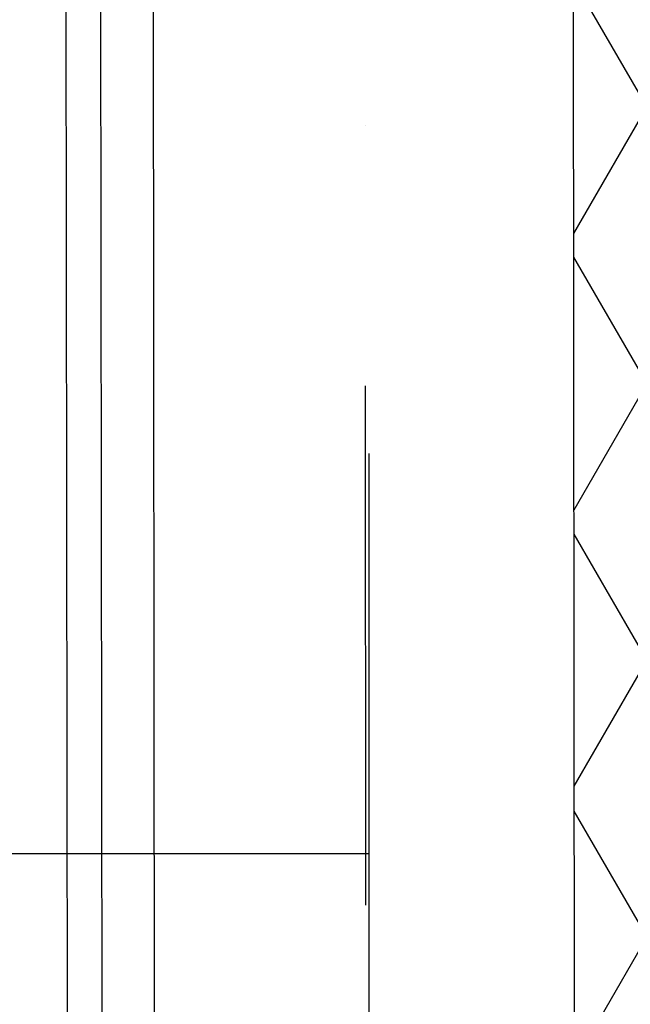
# Model space of a CAD drawing. Header units: millimetres. Extents: x -32221 to 212500, y 31663 to 93766.
# Tile 108 of 256: x 25447 to 25746, y 49896 to 50377. Entities that reach past the tile are written whole.
import ezdxf

# ---------------------------------------------------------------- set-up
doc = ezdxf.new("R2010")
doc.units = ezdxf.units.MM
doc.linetypes.add('DASHDOTX2', pattern=[50.8, 25.4, -12.7, 0, -12.7])
doc.layers.add('osie', color=251, linetype='Continuous')
doc.layers.add('Sciany', color=251, linetype='Continuous')

msp = doc.modelspace()

# ---------------------------------------------------------------- hatches: boundary and pattern name
at = {"layer": 'Sciany', "transparency": 33554687}
h = msp.add_hatch(dxfattribs=at)
h.set_pattern_fill('DIAMONDS', color=256, scale=21.298246, style=0)
h.set_pattern_definition([(60, (11230.126, 27072.76), (-58.56231, 33.81097), []), (120, (11230.126, 27072.76), (-58.56231, -33.81097), [])])
h.paths.add_polyline_path([(25207.296, 62052.787), (16004.646, 62062.25), (16004.646, 61960.019), (25207.19, 61950.599)])
h.paths.add_polyline_path([(27001.174, 59450.093), (26993.104, 62050.95), (26399.997, 62051.56), (26399.89, 61949.228), (26890.873, 61948.719), (26898.583, 59463.521)])
h.paths.add_polyline_path([(25822.508, 47649.75), (25822.508, 50675.258), (25717.502, 50684.438), (25720.277, 47649.62)])
h.paths.add_polyline_path([(26684.877, 47841.043), (26694.389, 47841.033), (26890.873, 47840.829), (26898.583, 45355.632), (27001.174, 45342.204), (26993.104, 47943.061), (26703.598, 47943.33), (26684.888, 47943.347), (26684.922, 47884.562)])
h.paths.add_polyline_path([(15976.788, 33439.499), (25822.508, 33439.499), (25822.508, 36567.368), (25717.502, 36576.548), (25720.277, 33541.73), (15976.878, 33529.807)])

# ---------------------------------------------------------------- linework, layer by layer
at = {"layer": 'osie', "linetype": 'DASHDOTX2', "ltscale": 25}
msp.add_line((25617.915, 33019.002), (25617.915, 62730.045), dxfattribs=at)
at = {"layer": 'osie'}
msp.add_line((16083.354, 49969.721), (25617.915, 49969.721), dxfattribs=at)
at = {"layer": 'Sciany'}
for p, q in [((25472.159, 48475.651), (25469.448, 50705.542)), ((25489.218, 48458.634), (25486.333, 50703.258)), ((25515.554, 47853.823), (25512.096, 50698.196)), ((25720.277, 47649.62), (25717.489, 50698.455))]:
    msp.add_line(p, q, dxfattribs=at)
at = {"layer": 'Sciany', "linetype": 'DASHDOTX2', "ltscale": 10}
msp.add_line((25615.581, 50706.582), (25617.915, 47751.721), dxfattribs=at)

doc.saveas('drawing.dxf')
